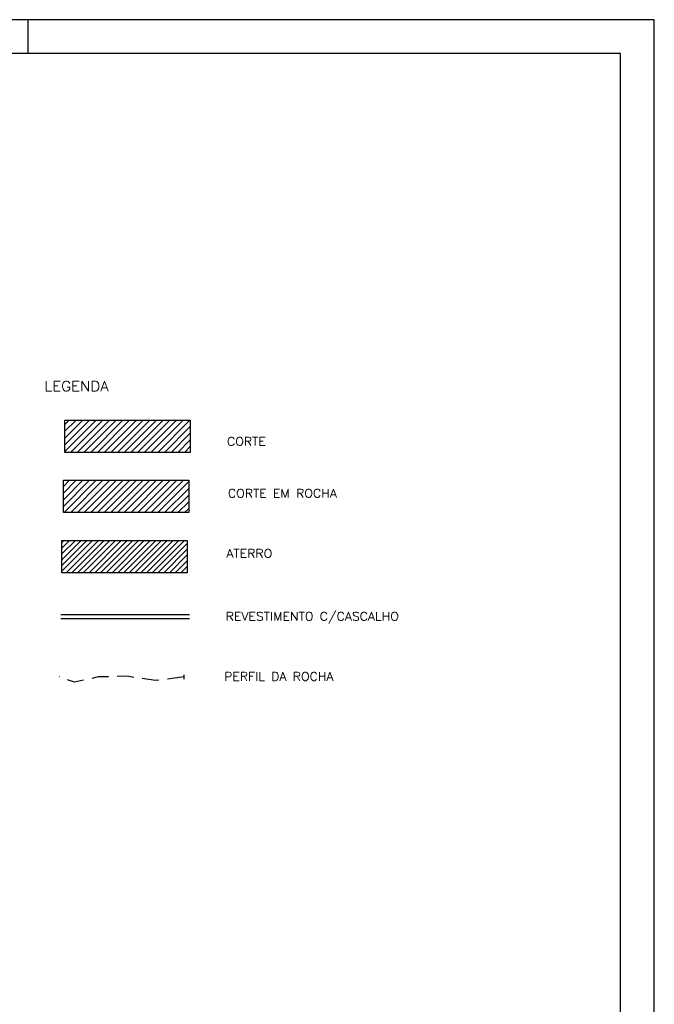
# Model space of a CAD drawing. Extents: x -1825 to 98, y 5678 to 6985.
# Tile 23 of 86: x -1172 to -984, y 5981 to 6272. Entities that reach past the tile are written whole.
import ezdxf

# ---------------------------------------------------------------- set-up
doc = ezdxf.new("R2010")
doc.units = 0
doc.header["$MEASUREMENT"] = 0
doc.linetypes.add('CONTINUO', pattern=[0])
doc.linetypes.add('DASHED', pattern=[0.75, 0.5, -0.25])
for name, color, linetype in [('-ATERRO', 72, 'CONTINUOUS'), ('-CORTE', 51, 'CONTINUOUS'), ('-PERFIL-ROCHA', 12, 'DASHED'), ('-ROCHA', 10, 'CONTINUO'), ('BASE', 6, 'CONTINUOUS'), ('PADRÃO', 7, 'CONTINUOUS'), ('PG-CORTE', 4, 'CONTINUOUS'), ('PG-TXT-100', 3, 'CONTINUOUS')]:
    doc.layers.add(name, color=color, linetype=linetype)
doc.styles.add('ROMANS', font='romans.shx', dxfattribs={"height": 1.5})
pattern_1 = [(45, (-3646.0986, -362.3545), (-0.9899495, 0.9899495), [])]

msp = doc.modelspace()

# ---------------------------------------------------------------- hatches: boundary and pattern name
at = {"layer": '-ATERRO'}
h = msp.add_hatch(dxfattribs=at)
h.set_pattern_fill('_USER', color=256, scale=1.2, angle=45, style=0, pattern_type=0)
h.set_pattern_definition([(45, (-3646.0986, -362.3545), (-0.84852814, 0.84852814), [])])
h.paths.add_polyline_path([(-1122.2, 6108.73), (-1122.2, 6118.27), (-1159.25, 6118.27), (-1159.25, 6108.73)])
at = {"layer": '-CORTE'}
h = msp.add_hatch(dxfattribs=at)
h.set_pattern_fill('_USER', color=256, scale=1.4, angle=45, style=0, pattern_type=0)
h.set_pattern_definition(pattern_1)
h.paths.add_polyline_path([(-1158.34, 6153.82), (-1158.34, 6144.29), (-1121.29, 6144.29), (-1121.29, 6153.82)])
at = {"layer": '-ROCHA'}
h = msp.add_hatch(dxfattribs=at)
h.set_pattern_fill('_USER', color=256, scale=1.4, angle=45, style=0, pattern_type=0)
h.set_pattern_definition(pattern_1)
h.paths.add_polyline_path([(-1158.79, 6136.05), (-1158.79, 6126.51), (-1121.74, 6126.51), (-1121.74, 6136.05)])

# ---------------------------------------------------------------- linework, layer by layer
at = {"layer": '-PERFIL-ROCHA', "ltscale": 10, "flags": 128}
msp.add_lwpolyline([(-1123.11, 6077.95), (-1131.62, 6076.83), (-1139.91, 6078.11), (-1148.5, 6077.92), (-1155.51, 6076.34), (-1160.05, 6078.02)], dxfattribs=at)
at = {"layer": '-ROCHA'}
msp.add_line((-1123.11, 6077.32), (-1123.11, 6078.57), dxfattribs=at)
at = {"layer": 'BASE', "color": 11}
msp.add_line((-1121.55, 6095.1), (-1159.51, 6095.1), dxfattribs=at)
at = {"layer": 'PADRÃO', "color": 2}
msp.add_line((-1169.2, 6262.22), (-1169.2, 6272.22), dxfattribs=at)
msp.add_lwpolyline([(-1825.2, 6272.22), (-1825.2, 5678.22), (-984.2, 5678.22), (-984.2, 6272.22), (-1825.2, 6272.22)], dxfattribs=at)
at = {"layer": 'PADRÃO', "color": 1}
msp.add_lwpolyline([(-1800.2, 5688.22), (-994.2, 5688.22), (-994.2, 6262.22), (-1800.2, 6262.22)], close=True, dxfattribs=at)
at = {"layer": 'PG-CORTE', "color": 11}
msp.add_line((-1159.51, 6096.35), (-1121.55, 6096.35), dxfattribs=at)
at = {"layer": 'PG-CORTE'}
for points in [[(-1158.34, 6153.82), (-1121.29, 6153.82), (-1121.29, 6144.29), (-1158.34, 6144.29)], [(-1158.79, 6136.05), (-1121.74, 6136.05), (-1121.74, 6126.51), (-1158.79, 6126.51)], [(-1159.25, 6118.27), (-1122.2, 6118.27), (-1122.2, 6108.73), (-1159.25, 6108.73)]]:
    msp.add_lwpolyline(points, close=True, dxfattribs=at)

# ---------------------------------------------------------------- texts
at = {"layer": 'PG-TXT-100', "color": 4, "style": 'ROMANS', "width": 1.080702}
msp.add_text('LEGENDA', height=3, dxfattribs=at).set_placement((-1164.44, 6162.4))
at = {"layer": 'PG-TXT-100', "color": 2, "style": 'ROMANS', "width": 1.080702}
for s, p in [('CORTE', (-1110.44, 6146.31)), ('CORTE EM ROCHA', (-1110.18, 6130.97)), ('ATERRO', (-1110.63, 6113.2)), ('REVESTIMENTO C/CASCALHO', (-1110.84, 6094.6)), ('PERFIL DA ROCHA', (-1111.29, 6076.82))]:
    msp.add_text(s, height=2.5, dxfattribs=at).set_placement(p)

doc.saveas('drawing.dxf')
